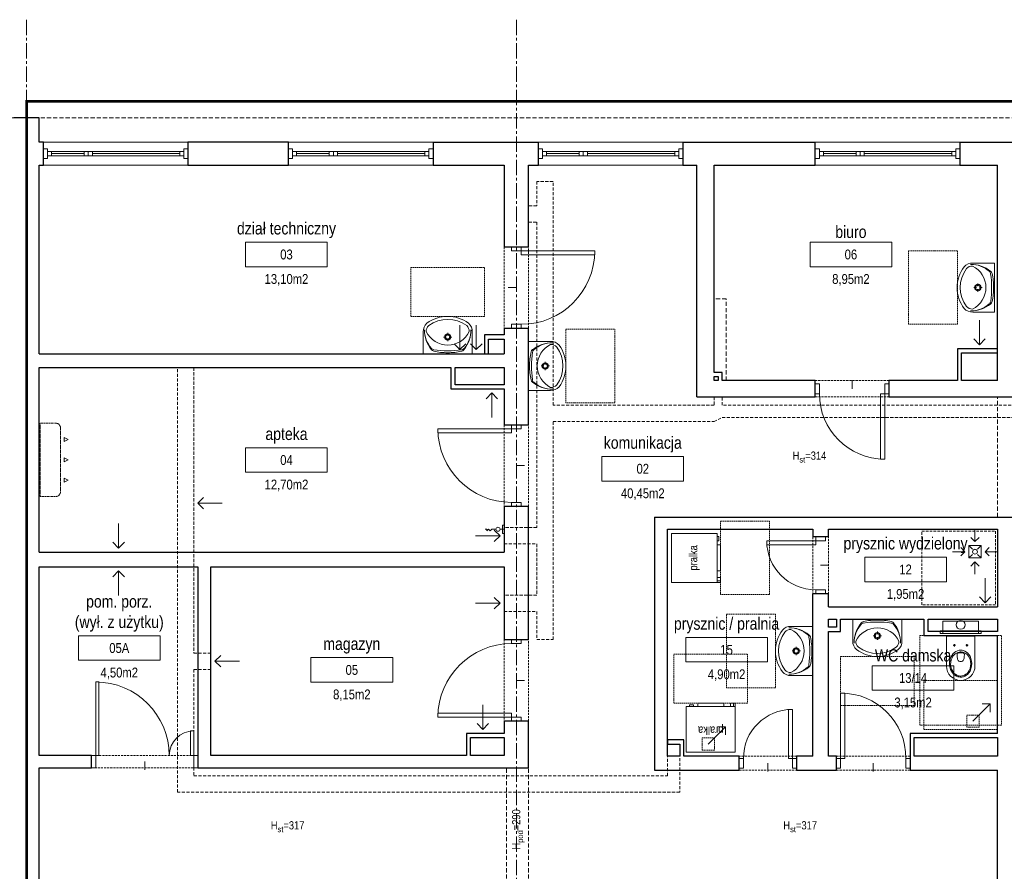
# Model space of a CAD drawing. Header units: millimetres. Extents: x 58673 to 77132, y 78327 to 116111.
# Tile 4 of 61: x 67438 to 68643, y 81088 to 82131. Entities that reach past the tile are written whole.
import ezdxf
from ezdxf.enums import TextEntityAlignment as Align

# ---------------------------------------------------------------- set-up
doc = ezdxf.new("R2010")
doc.units = ezdxf.units.MM
doc.header["$MEASUREMENT"] = 0
for name, pattern in [('_xref_ACAD-LSN_dyspozytornia_PW_rzuty_14$0$CENTER2', [28.575, 19.05, -3.175, 3.175, -3.175]), ('_xref_ACAD-LSN_dyspozytornia_PW_rzuty_14$0$DASHED', [19.05, 12.7, -6.35]), ('_xref_ACAD-LSN_dyspozytornia_PW_rzuty_14$0$HIDDEN2', [4.7625, 3.175, -1.5875])]:
    doc.linetypes.add(name, pattern=pattern)
doc.layers.get('0').update_dxf_attribs({"lineweight": 9})
doc.layers.get('Defpoints').update_dxf_attribs({"lineweight": 9})
for name, color, linetype, lineweight in [('_xref_ACAD-LSN_dyspozytornia_PW_rzuty_14$0$A drzwi płytowe', 250, 'Continuous', 9), ('_xref_ACAD-LSN_dyspozytornia_PW_rzuty_14$0$A opis', 250, 'Continuous', 13), ('_xref_ACAD-LSN_dyspozytornia_PW_rzuty_14$0$A opis pom', 250, 'Continuous', 9), ('_xref_ACAD-LSN_dyspozytornia_PW_rzuty_14$0$A opis pom pow', 250, 'Continuous', 9), ('_xref_ACAD-LSN_dyspozytornia_PW_rzuty_14$0$A opis technologia', 250, 'Continuous', 13), ('_xref_ACAD-LSN_dyspozytornia_PW_rzuty_14$0$A widok wyżej', 250, '_xref_ACAD-LSN_dyspozytornia_PW_rzuty_14$0$DASHED', 9), ('_xref_ACAD-LSN_dyspozytornia_PW_rzuty_14$0$A wyposazenie sanitarne', 250, 'Continuous', 9), ('_xref_ACAD-LSN_dyspozytornia_PW_rzuty_14$0$A zakres', 250, 'Continuous', 13), ('_xref_ACAD-LSN_dyspozytornia_PW_rzuty_14$0$A-Glaz', 250, 'Continuous', 9), ('_xref_ACAD-LSN_dyspozytornia_PW_rzuty_14$0$A-Wall', 250, 'Continuous', 25), ('_xref_ACAD-LSN_dyspozytornia_PW_rzuty_14$0$IS kanaly wentylacyjne', 250, '_xref_ACAD-LSN_dyspozytornia_PW_rzuty_14$0$DASHED', 9), ('_xref_ACAD-LSN_dyspozytornia_PW_rzuty_14$0$IS klima', 250, '_xref_ACAD-LSN_dyspozytornia_PW_rzuty_14$0$DASHED', 9), ('_xref_ACAD-LSN_dyspozytornia_PW_rzuty_14$0$IS wentylacja kratki istniejace', 250, 'Continuous', 9), ('_xref_ACAD-LSN_dyspozytornia_PW_rzuty_14$0$S-Grid-Iden', 250, '_xref_ACAD-LSN_dyspozytornia_PW_rzuty_14$0$CENTER2', 9), ('xref', 8, 'Continuous', 9)]:
    doc.layers.add(name, color=color, linetype=linetype, lineweight=lineweight)
doc.styles.add('_xref_ACAD-LSN_dyspozytornia_PW_rzuty_14$0$Standard', font='ARIALN.TTF')
doc.styles.add('_xref_ACAD-LSN_dyspozytornia_PW_rzuty_14$0$STYL ASA', font='ARIALN.TTF')

# ---------------------------------------------------------------- blocks, each defined once
blk = doc.blocks.new('_xref_ACAD-LSN_dyspozytornia_PW_rzuty_14$0$umywalka 60x45')
at = {"color": 0, "lineweight": -2, "ltscale": 0.15}
for p, q in [((-30, 0), (30, 0)), ((-30, 0), (-30, -26.7)), ((9.5, 0), (-9.5, 0)), ((30, 0), (30, -26.7)), ((-1.9, -20.4), (-5.1, -20.4)), ((0, -15.3), (0, -18.5)), ((0, -22.2), (0, -25.4)), ((5, -20.4), (1.8, -20.4))]:
    blk.add_line(p, q, dxfattribs=at)
at = {"ltscale": 0.15}
blk.add_lwpolyline([(-26.3, -27, 0.236063), (-23.2, -34.4, 0.329715), (23.2, -34.4, 0.236063), (26.3, -27, 0.623035)], format="xyb", close=True, dxfattribs=at)
blk.add_lwpolyline([(-30, -26.7, 0.239105), (-25.5, -37.3, 0.331406), (25.5, -37.3, 0.239105), (30, -26.7)], format="xyb", dxfattribs=at)
at = {"color": 0, "lineweight": -2, "ltscale": 0.15}
for radius in [3.89, 2.78]:
    blk.add_circle((0, -20.4), radius, dxfattribs=at)
for centre, radius, start, end in [((9.3, -28.7), 37.7, 140.6648, 180.9072), ((5.4, -28.9), 33.9, 138.5245, 180.6767), ((-16.2, -9.7), 5, 97.8304, 138.5245), ((-16, -7.9), 5, 102.694, 140.6648), ((-0.6, -76.3), 75.1, 89.4897, 102.694), ((0.6, -131.8), 128.2, 90.245, 97.8304), ((0.6, -76.3), 75.1, 77.2285, 90.4328), ((-0.7, -131.8), 128.2, 82.0921, 89.6775), ((16.2, -9.8), 5, 41.398, 82.0921), ((16.1, -8), 5, 39.2578, 77.2285), ((-9.3, -28.7), 37.7, 359.0153, 39.2578), ((-5.5, -28.9), 33.9, 359.2458, 41.398)]:
    blk.add_arc(centre, radius, start, end, dxfattribs=at)
at = {"layer": 'Defpoints', "linetype": '_xref_ACAD-LSN_dyspozytornia_PW_rzuty_14$0$HIDDEN2', "ltscale": 0.5}
blk.add_lwpolyline([(-45, -45.6), (45, -45.6), (45, -105.6), (-45, -105.6)], close=True, dxfattribs=at)
blk = doc.blocks.new('_xref_ACAD-LSN_dyspozytornia_PW_rzuty_14$0$miska ustepowa')
at = {"ltscale": 0.15}
for points in [[(22, 2.5), (22, 17.5), (-22, 17.5), (-22, 2.5)], [(-25, 2.5), (-25, 5.5), (25, 5.5), (25, 2.5)], [(-22, 2.5), (-22, 5.5), (-25, 5.5), (-25, 2.5)], [(22, 2.5), (22, 5.5), (25, 5.5), (25, 2.5)]]:
    blk.add_lwpolyline(points, close=True, dxfattribs=at)
blk.add_lwpolyline([(-17.5, -37.5), (-17.5, -1), (17.5, -1), (17.5, -37.5, -1)], format="xyb", close=True, dxfattribs=at)
at = {"ltscale": 0.15, "elevation": 0}
for points in [[(-9.2, -12), (-6.3, -12)], [(-7.7, -13.4), (-7.7, -10.6)], [(9.2, -12), (6.3, -12)], [(7.7, -13.4), (7.7, -10.6)]]:
    blk.add_lwpolyline(points, dxfattribs=at)
at = {"ltscale": 0.15}
for points in [[(0, -51, 0), (1.3, -50.9, 0), (3.3, -50.5, 0), (5.2, -49.7, 0), (7, -48.6, 0), (8.7, -47.3, 0), (10.1, -45.6, 0), (11.4, -43.7, 0), (12.6, -40.8, 0), (13.4, -37.7, 0), (13.7, -34.5, 0), (13.4, -31.3, 0), (12.6, -28.2, 0), (11.4, -25.3, 0), (10.1, -23.4, 0), (8.7, -21.8, 0), (7, -20.4, 0), (5.2, -19.3, 0), (3.3, -18.5, 0), (2, -18.2, 0), (0.7, -18, 0), (-0.7, -18, 0), (-2, -18.2, 0), (-4, -18.7, 0), (-5.8, -19.6, 0), (-7.6, -20.8, 0), (-9.2, -22.3, 0), (-10.6, -24, 0), (-11.7, -26, 0), (-12.9, -28.9, 0), (-13.5, -32.1, 0), (-13.7, -35.3, 0), (-13.3, -38.5, 0), (-12.4, -41.5, 0), (-11.4, -43.7, 0), (-10.1, -45.6, 0), (-8.7, -47.3, 0), (-7, -48.6, 0), (-5.2, -49.7, 0), (-3.3, -50.5, 0), (-2, -50.8, 0), (-0.7, -51, 0)], [(0, -49.7, 0), (1.2, -49.6, 0), (3, -49.3, 0), (4.7, -48.6, 0), (6.3, -47.6, 0), (7.8, -46.4, 0), (9.1, -44.9, 0), (10.2, -43.1, 0), (11.4, -40.6, 0), (12.1, -37.8, 0), (12.3, -34.9, 0), (12.1, -32, 0), (11.4, -29.3, 0), (10.2, -26.7, 0), (9.1, -25, 0), (7.8, -23.5, 0), (6.3, -22.2, 0), (4.7, -21.3, 0), (3, -20.6, 0), (1.8, -20.3, 0), (0.6, -20.2, 0), (-0.6, -20.2, 0), (-1.8, -20.3, 0), (-3.6, -20.8, 0), (-5.3, -21.6, 0), (-6.8, -22.6, 0), (-8.3, -24, 0), (-9.5, -25.5, 0), (-10.5, -27.3, 0), (-11.6, -29.9, 0), (-12.2, -32.8, 0), (-12.3, -35.7, 0), (-11.9, -38.5, 0), (-11.1, -41.2, 0), (-10.2, -43.1, 0), (-9.1, -44.9, 0), (-7.8, -46.4, 0), (-6.3, -47.6, 0), (-4.7, -48.6, 0), (-3, -49.3, 0), (-1.8, -49.6, 0), (-0.6, -49.7, 0)]]:
    blk.add_polyline3d(points, close=True, dxfattribs=at)
for points in [[(-3.8, -21.9, 0), (-4, -22, 0), (-4.1, -22.1, 0), (-4.2, -22.2, 0), (-4.3, -22.3, 0), (-4.4, -22.4, 0), (-4.4, -22.6, 0), (-4.4, -22.8, 0), (-4.5, -22.9, 0)], [(0, -32, 0), (-0.6, -32, 0), (-1.1, -31.9, 0), (-1.7, -31.6, 0), (-2.3, -31.3, 0), (-2.6, -31, 0), (-3, -30.6, 0), (-3.4, -30, 0), (-3.8, -29.2, 0), (-4.1, -27.9, 0), (-4.3, -26.7, 0), (-4.4, -25.2, 0), (-4.5, -23.9, 0), (-4.5, -22.9, 0)], [(-3.8, -21.9, 0), (-3.4, -21.7, 0), (-2.9, -21.5, 0), (-2.4, -21.4, 0), (-1.9, -21.3, 0), (-1.5, -21.2, 0), (-1, -21.1, 0), (-0.5, -21.1, 0), (0, -21.1, 0)], [(3.8, -21.9, 0), (3.4, -21.7, 0), (2.9, -21.5, 0), (2.4, -21.4, 0), (1.9, -21.3, 0), (1.5, -21.2, 0), (1, -21.1, 0), (0.5, -21.1, 0), (0, -21.1, 0)], [(0, -32, 0), (0.6, -32, 0), (1.1, -31.9, 0), (1.7, -31.6, 0), (2.3, -31.3, 0), (2.6, -31, 0), (3, -30.6, 0), (3.4, -30, 0), (3.8, -29.2, 0), (4.1, -27.9, 0), (4.3, -26.7, 0), (4.4, -25.2, 0), (4.5, -23.9, 0), (4.5, -22.9, 0)], [(3.8, -21.9, 0), (4, -22, 0), (4.1, -22.1, 0), (4.2, -22.2, 0), (4.3, -22.3, 0), (4.4, -22.4, 0), (4.4, -22.6, 0), (4.4, -22.8, 0), (4.5, -22.9, 0)]]:
    blk.add_polyline3d(points, dxfattribs=at)
for centre, radius in [((0, 13), 5.5), ((-7.7, -12, 0), 0.75), ((7.7, -12, 0), 0.75)]:
    blk.add_circle(centre, radius, dxfattribs=at)
at = {"layer": 'Defpoints', "linetype": '_xref_ACAD-LSN_dyspozytornia_PW_rzuty_14$0$HIDDEN2', "ltscale": 0.5}
for points in [[(-50, 0), (50, 0), (50, -110), (-50, -110)], [(-45, -55), (45, -55), (45, -115), (-45, -115)]]:
    blk.add_lwpolyline(points, close=True, dxfattribs=at)
blk = doc.blocks.new('_xref_ACAD-LSN_dyspozytornia_PW_rzuty_14$0$kratka podlogowa')
at = {"linetype": 'ByBlock'}
for points in [[(0, 27.5), (0, 12.5)], [(-5, 17.5), (0, 12.5), (5, 17.5)], [(-17.5, 5), (-12.5, 0), (-17.5, -5)], [(-7.5, 7.5), (-3.2, 3.2)], [(3.2, 3.2), (7.5, 7.5)], [(17.5, 5), (12.5, 0), (17.5, -5)], [(-27.5, 0), (-12.5, 0)], [(-7.5, -7.5), (-3.2, -3.2)], [(3.2, -3.2), (7.5, -7.5)], [(27.5, 0), (12.5, 0)], [(-5, -17.5), (0, -12.5), (5, -17.5)], [(0, -27.5), (0, -12.5)]]:
    blk.add_lwpolyline(points, dxfattribs=at)
blk.add_lwpolyline([(-7.5, -7.5), (-7.5, 7.5), (7.5, 7.5), (7.5, -7.5)], close=True, dxfattribs=at)
blk.add_circle((0, 0), 3, dxfattribs=at)
blk = doc.blocks.new('_xref_ACAD-LSN_dyspozytornia_PW_rzuty_14$0$pralka')
for p, q in [((-30, -4), (-30, -56)), ((30, -56), (30, -4)), ((30, -56), (30, -4)), ((-30, -56), (30, -56)), ((-28, -60), (-28, -56)), ((-24, -60), (-28, -60)), ((-24, -60), (-24, -56)), ((-16, -60), (-16, -56)), ((-16, -60), (0, -60)), ((16, -60), (0, -60)), ((16, -60), (16, -56)), ((21, -58), (21, -56)), ((26, -58), (21, -58)), ((26, -56), (26, -58))]:
    blk.add_line(p, q)
blk.add_lwpolyline([(30, 0), (-30, 0), (-30, -60), (-24, -60), (-24, -56), (-16, -56), (-16, -60), (16, -60), (16, -56), (21, -56), (21, -58), (26, -58), (26, -56), (30, -56)], close=True)
at = {"layer": 'Defpoints', "linetype": '_xref_ACAD-LSN_dyspozytornia_PW_rzuty_14$0$HIDDEN2', "ltscale": 0.5}
blk.add_lwpolyline([(-45, -60), (45, -60), (45, -120), (-45, -120)], close=True, dxfattribs=at)
at = {"insert": (0, -28), "char_height": 10, "attachment_point": 5, "style": '_xref_ACAD-LSN_dyspozytornia_PW_rzuty_14$0$STYL ASA'}
blk.add_mtext_dynamic_manual_height_columns('\\pxqc;pralka', width=136.034, gutter_width=1, heights=[0], dxfattribs=at)
blk = doc.blocks.new('_xref_ACAD-LSN_dyspozytornia_PW_rzuty_14$0$jednostka wewn klimatyzacji')
at = {"color": 0, "linetype": 'ByBlock', "lineweight": -2, "ltscale": 0.1}
for p, q in [((44.9, -1), (-44.9, -1)), ((-44.9, -1), (-44.9, -20.5)), ((44.9, -20.5), (44.9, -1)), ((-39.9, -25.9), (39.9, -25.9))]:
    blk.add_line(p, q, dxfattribs=at)
at = {"color": 0, "linetype": 'ByBlock', "lineweight": -2}
for points in [[(-22.5, -30.5), (-25, -35.5), (-27.5, -30.5)], [(2.5, -30.5), (0, -35.5), (-2.5, -30.5)], [(22.5, -30.5), (25, -35.5), (27.5, -30.5)]]:
    blk.add_lwpolyline(points, close=True, dxfattribs=at)
at = {"color": 0, "linetype": 'ByBlock', "lineweight": -2, "ltscale": 0.1}
for centre, start, end in [((-39.1, -20.2), 183.1024, 262.4924), ((39.1, -20.2), 277.5076, 356.8976)]:
    blk.add_arc(centre, 5.76, start, end, dxfattribs=at)
blk = doc.blocks.new('_xref_ACAD-LSN_dyspozytornia_PW_rzuty_14$0$zawor ze zlaczka')
at = {"color": 0, "linetype": 'ByBlock', "lineweight": -2}
for points in [[(-21, -2), (-21, 0), (-23, 0)], [(-19, 0), (-21, -2)], [(-19, 0), (-17, -2)], [(-15, 0), (-17, -2)], [(-10, 0), (-15, 0)], [(0, 0), (-5, 0)]]:
    blk.add_lwpolyline(points, dxfattribs=at)
blk.add_lwpolyline([(-2, 5), (0, 5), (0, -5), (-2, -5)], close=True, dxfattribs=at)
blk.add_circle((-7.5, 0), 2.5, dxfattribs=at)
blk = doc.blocks.new('_xref_ACAD-LSN_dyspozytornia_PW_rzuty_14$0$blok do okna')
for points in [[(28.5, 2.5), (33.5, 2.5), (33.5, -2.5), (28.5, -2.5)], [(33.5, 2.5), (38.5, 2.5), (38.5, -2.5), (33.5, -2.5)]]:
    blk.add_lwpolyline(points, close=True)
for points in [[(-78.5, 0), (28.5, 0)], [(38.5, 0), (78.5, 0)]]:
    blk.add_lwpolyline(points)
blk = doc.blocks.new('_xref_ACAD-LSN_dyspozytornia_PW_rzuty_14$0$środek')
blk.add_line((0, 0), (0, -10))
blk = doc.blocks.new('_xref_ACAD-LSN_dyspozytornia_PW_rzuty_14$0$tag wn')
blk.add_lwpolyline([(-25, -7.5), (25, -7.5), (25, 7.5), (-25, 7.5)], close=True)
at = {"style": '_xref_ACAD-LSN_dyspozytornia_PW_rzuty_14$0$STYL ASA'}
blk.add_attdef('ROOM:NO', text='', height=6, dxfattribs=at).set_placement((0, 0), align=Align.MIDDLE_CENTER)
at = {"layer": '_xref_ACAD-LSN_dyspozytornia_PW_rzuty_14$0$A opis pom pow', "style": '_xref_ACAD-LSN_dyspozytornia_PW_rzuty_14$0$STYL ASA'}
blk.add_attdef('ROOM:AREA', text='', height=6, dxfattribs=at).set_placement((0, -15), align=Align.MIDDLE_CENTER)
blk = doc.blocks.new('_xref_ACAD-LSN_dyspozytornia_PW_rzuty_14')
at = {"layer": '_xref_ACAD-LSN_dyspozytornia_PW_rzuty_14$0$A drzwi płytowe', "linetype": 'Continuous', "lineweight": 9, "ltscale": 0.2}
for points in [[(68039.7, 81848.2), (68039.7, 81853.2), (68051.7, 81853.2), (68051.7, 81848.2)], [(68039.7, 81758.2), (68039.7, 81753.2), (68051.7, 81753.2), (68051.7, 81758.2)], [(68416.7, 81685.2), (68411.7, 81685.2), (68411.7, 81673.2), (68416.7, 81673.2)], [(68496.7, 81685.2), (68501.7, 81685.2), (68501.7, 81673.2), (68496.7, 81673.2)], [(68051.7, 81630.2), (68051.7, 81635.2), (68039.7, 81635.2), (68039.7, 81630.2)], [(68051.7, 81540.2), (68051.7, 81535.2), (68039.7, 81535.2), (68039.7, 81540.2)], [(68424.2, 81493.2), (68424.2, 81498.2), (68412.2, 81498.2), (68412.2, 81493.2)], [(68424.2, 81433.2), (68424.2, 81428.2), (68412.2, 81428.2), (68412.2, 81433.2)], [(68051.7, 81367.2), (68051.7, 81372.2), (68039.7, 81372.2), (68039.7, 81367.2)], [(68051.7, 81277.2), (68051.7, 81272.2), (68039.7, 81272.2), (68039.7, 81277.2)], [(67530.7, 81215.2), (67525.7, 81215.2), (67525.7, 81230.2), (67530.7, 81230.2)], [(67650.7, 81215.2), (67655.7, 81215.2), (67655.7, 81230.2), (67650.7, 81230.2)], [(68323.7, 81214.7), (68318.7, 81214.7), (68318.7, 81226.7), (68323.7, 81226.7)], [(68383.7, 81214.7), (68388.7, 81214.7), (68388.7, 81226.7), (68383.7, 81226.7)], [(68442.7, 81214.7), (68437.7, 81214.7), (68437.7, 81226.7), (68442.7, 81226.7)], [(68522.7, 81214.7), (68527.7, 81214.7), (68527.7, 81226.7), (68522.7, 81226.7)]]:
    blk.add_lwpolyline(points, close=True, dxfattribs=at)
at = {"layer": '_xref_ACAD-LSN_dyspozytornia_PW_rzuty_14$0$A drzwi płytowe', "linetype": 'Continuous', "lineweight": 9}
for points in [[(68051.7, 81848.2), (68051.7, 81843.2), (68141.7, 81843.2), (68141.7, 81848.2)], [(68496.7, 81673.2), (68491.7, 81673.2), (68491.7, 81593.2), (68496.7, 81593.2)], [(68039.7, 81630.2), (68039.7, 81625.2), (67949.7, 81625.2), (67949.7, 81630.2)], [(68412.2, 81493.2), (68412.2, 81488.2), (68352.2, 81488.2), (68352.2, 81493.2)], [(67530.7, 81230.2), (67534.7, 81230.2), (67534.7, 81320.2), (67530.7, 81320.2)], [(68442.7, 81226.7), (68447.7, 81226.7), (68447.7, 81306.7), (68442.7, 81306.7)], [(68039.7, 81277.2), (68039.7, 81282.2), (67949.7, 81282.2), (67949.7, 81277.2)], [(68383.7, 81226.7), (68378.7, 81226.7), (68378.7, 81286.7), (68383.7, 81286.7)], [(67650.7, 81260.2), (67646.7, 81260.2), (67646.7, 81230.2), (67650.7, 81230.2)]]:
    blk.add_lwpolyline(points, close=True, dxfattribs=at)
at = {"layer": '_xref_ACAD-LSN_dyspozytornia_PW_rzuty_14$0$A drzwi płytowe', "linetype": 'Continuous', "lineweight": 9, "ltscale": 0.2}
for centre, radius, start, end in [((68051.7, 81848.2), 90, 270, 0), ((68496.7, 81673.2), 80, 180, 270), ((68039.7, 81277.2), 90, 90, 180), ((67530.7, 81230.2), 90, 0, 90), ((68442.7, 81226.7), 80, 0, 90)]:
    blk.add_arc(centre, radius, start, end, dxfattribs=at)
at = {"layer": '_xref_ACAD-LSN_dyspozytornia_PW_rzuty_14$0$A drzwi płytowe', "linetype": 'Continuous', "lineweight": 9, "ltscale": 0.2, "extrusion": (0, 0, -1)}
for centre, radius, start, end in [((-68039.7, 81630.2), 90, 270, 0), ((-68412.2, 81493.2), 60, 270, 0), ((-68383.7, 81226.7), 60, 0, 90), ((-67650.7, 81230.2), 30, 0, 90)]:
    blk.add_arc(centre, radius, start, end, dxfattribs=at)
at = {"layer": '_xref_ACAD-LSN_dyspozytornia_PW_rzuty_14$0$A widok wyżej', "linetype": '_xref_ACAD-LSN_dyspozytornia_PW_rzuty_14$0$DASHED', "lineweight": 9, "ltscale": 0.2}
for p, q in [((67643.7, 81981.2), (67466.7, 81981.2)), ((67943.7, 81981.2), (67766.7, 81981.2)), ((68249.7, 81981.2), (68072.7, 81981.2)), ((68588.7, 81981.2), (68411.7, 81981.2)), ((67466.7, 81953.2), (67643.7, 81953.2)), ((67766.7, 81953.2), (67943.7, 81953.2)), ((68072.7, 81953.2), (68249.7, 81953.2)), ((68411.7, 81953.2), (68588.7, 81953.2)), ((68030.7, 81853.2), (68030.7, 81753.2)), ((68060.7, 81753.2), (68060.7, 81853.2)), ((68501.7, 81689.2), (68411.7, 81689.2)), ((68411.7, 81669.2), (68501.7, 81669.2)), ((68030.7, 81635.2), (68030.7, 81535.2)), ((68060.7, 81535.2), (68060.7, 81635.2)), ((68408.7, 81498.2), (68408.7, 81428.2)), ((68427.7, 81428.2), (68427.7, 81498.2)), ((68030.7, 81372.2), (68030.7, 81272.2)), ((68060.7, 81272.2), (68060.7, 81372.2)), ((67655.7, 81230.2), (67525.7, 81230.2)), ((68388.7, 81229.2), (68318.7, 81229.2)), ((68527.7, 81229.2), (68437.7, 81229.2)), ((67525.7, 81215.2), (67655.7, 81215.2)), ((68318.7, 81212.2), (68388.7, 81212.2)), ((68437.7, 81212.2), (68527.7, 81212.2))]:
    blk.add_line(p, q, dxfattribs=at)
at = {"layer": '_xref_ACAD-LSN_dyspozytornia_PW_rzuty_14$0$A widok wyżej', "ltscale": 0.4}
for points in [[(65352.7, 82011.2), (72855.7, 82011.2)], [(68302.7, 81689.2), (68302.7, 81789.2), (68287.7, 81789.2)], [(68634.7, 81522.2), (68634.7, 81669.2)], [(68033.7, 81064.2), (68033.7, 81215.2)], [(68060.7, 81064.2), (68060.7, 81215.2)]]:
    blk.add_lwpolyline(points, dxfattribs=at)
at = {"layer": '_xref_ACAD-LSN_dyspozytornia_PW_rzuty_14$0$A wyposazenie sanitarne', "linetype": '_xref_ACAD-LSN_dyspozytornia_PW_rzuty_14$0$HIDDEN2'}
blk.add_lwpolyline([(68632.2, 81504.7), (68632.2, 81414.7), (68542.2, 81414.7), (68542.2, 81504.7)], close=True, dxfattribs=at)
at = {"layer": '_xref_ACAD-LSN_dyspozytornia_PW_rzuty_14$0$A zakres', "linetype": '_xref_ACAD-LSN_dyspozytornia_PW_rzuty_14$0$DASHED', "const_width": 3}
blk.add_lwpolyline([(67446.2, 82031.2), (67446.2, 80639.2), (72869.7, 80639.2), (72869.7, 82031.2)], close=True, dxfattribs=at)
at = {"layer": '_xref_ACAD-LSN_dyspozytornia_PW_rzuty_14$0$A-Glaz', "linetype": 'Continuous', "lineweight": 9}
for p, q in [((67643.7, 81981.2), (67466.7, 81981.2)), ((67943.7, 81981.2), (67766.7, 81981.2)), ((68249.7, 81981.2), (68072.7, 81981.2)), ((68588.7, 81981.2), (68411.7, 81981.2)), ((67476.7, 81964.7), (67476.7, 81969.7)), ((67633.7, 81964.7), (67633.7, 81969.7)), ((67776.7, 81964.7), (67776.7, 81969.7)), ((67933.7, 81964.7), (67933.7, 81969.7)), ((68082.7, 81964.7), (68082.7, 81969.7)), ((68239.7, 81964.7), (68239.7, 81969.7)), ((68421.7, 81964.7), (68421.7, 81969.7)), ((68578.7, 81964.7), (68578.7, 81969.7)), ((67643.7, 81953.2), (67466.7, 81953.2)), ((67943.7, 81953.2), (67766.7, 81953.2)), ((68249.7, 81953.2), (68072.7, 81953.2)), ((68588.7, 81953.2), (68411.7, 81953.2))]:
    blk.add_line(p, q, dxfattribs=at)
for points in [[(67471.7, 81973.2), (67466.7, 81973.2), (67466.7, 81961.2), (67471.7, 81961.2)], [(67638.7, 81964.7), (67638.7, 81969.7), (67471.7, 81969.7), (67471.7, 81964.7)], [(67638.7, 81973.2), (67643.7, 81973.2), (67643.7, 81961.2), (67638.7, 81961.2)], [(67771.7, 81973.2), (67766.7, 81973.2), (67766.7, 81961.2), (67771.7, 81961.2)], [(67938.7, 81964.7), (67938.7, 81969.7), (67771.7, 81969.7), (67771.7, 81964.7)], [(67938.7, 81973.2), (67943.7, 81973.2), (67943.7, 81961.2), (67938.7, 81961.2)], [(68077.7, 81973.2), (68072.7, 81973.2), (68072.7, 81961.2), (68077.7, 81961.2)], [(68244.7, 81964.7), (68244.7, 81969.7), (68077.7, 81969.7), (68077.7, 81964.7)], [(68244.7, 81973.2), (68249.7, 81973.2), (68249.7, 81961.2), (68244.7, 81961.2)], [(68416.7, 81973.2), (68411.7, 81973.2), (68411.7, 81961.2), (68416.7, 81961.2)], [(68583.7, 81964.7), (68583.7, 81969.7), (68416.7, 81969.7), (68416.7, 81964.7)], [(68583.7, 81973.2), (68588.7, 81973.2), (68588.7, 81961.2), (68583.7, 81961.2)]]:
    blk.add_lwpolyline(points, close=True, dxfattribs=at)
at = {"layer": '_xref_ACAD-LSN_dyspozytornia_PW_rzuty_14$0$A-Wall', "linetype": 'Continuous', "lineweight": 25}
for p, q in [((67461.7, 82011.2), (67430.7, 82011.2)), ((67461.7, 81981.2), (67461.7, 82011.2)), ((67466.7, 81981.2), (67461.7, 81981.2)), ((67466.7, 81953.2), (67466.7, 81981.2)), ((67766.7, 81981.2), (67643.7, 81981.2)), ((67643.7, 81981.2), (67643.7, 81953.2)), ((67766.7, 81953.2), (67766.7, 81981.2)), ((67943.7, 81981.2), (68072.7, 81981.2)), ((67943.7, 81981.2), (67943.7, 81953.2)), ((68072.7, 81953.2), (68072.7, 81981.2)), ((68249.7, 81981.2), (68411.7, 81981.2)), ((68249.7, 81981.2), (68249.7, 81953.2)), ((68411.7, 81953.2), (68411.7, 81981.2)), ((68588.7, 81981.2), (68709.7, 81981.2)), ((68588.7, 81981.2), (68588.7, 81953.2)), ((67461.7, 81953.2), (67466.7, 81953.2)), ((67461.7, 81722.2), (67461.7, 81953.2)), ((67643.7, 81953.2), (67766.7, 81953.2)), ((67943.7, 81953.2), (68030.7, 81953.2)), ((68030.7, 81953.2), (68030.7, 81853.2)), ((68060.7, 81953.2), (68072.7, 81953.2)), ((68060.7, 81853.2), (68060.7, 81953.2)), ((68249.7, 81953.2), (68266.7, 81953.2)), ((68266.7, 81669.2), (68266.7, 81953.2)), ((68287.7, 81953.2), (68411.7, 81953.2)), ((68287.7, 81699.2), (68287.7, 81953.2)), ((68588.7, 81953.2), (68634.7, 81953.2)), ((68634.7, 81689.2), (68634.7, 81953.2)), ((68030.7, 81853.2), (68060.7, 81853.2)), ((68060.7, 81753.2), (68030.7, 81753.2)), ((68030.7, 81753.2), (68030.7, 81745.2)), ((68060.7, 81635.2), (68060.7, 81753.2)), ((68030.7, 81745.2), (68006.7, 81745.2)), ((68006.7, 81745.2), (68006.7, 81722.2)), ((68011.7, 81740.2), (68030.7, 81740.2)), ((68011.7, 81722.2), (68011.7, 81740.2)), ((68030.7, 81740.2), (68030.7, 81722.2)), ((68634.7, 81728.2), (68585.7, 81728.2)), ((68585.7, 81728.2), (68585.7, 81689.2)), ((68634.7, 81723.2), (68634.7, 81728.2)), ((67461.7, 81722.2), (68030.7, 81722.2)), ((68006.7, 81722.2), (68011.7, 81722.2)), ((68590.7, 81723.2), (68634.7, 81723.2)), ((68590.7, 81689.2), (68590.7, 81723.2)), ((67461.7, 81479.2), (67461.7, 81705.2)), ((67461.7, 81705.2), (67965.7, 81705.2)), ((67965.7, 81705.2), (67965.7, 81679.2)), ((67970.7, 81705.2), (68030.7, 81705.2)), ((67970.7, 81684.2), (67970.7, 81705.2)), ((68030.7, 81705.2), (68030.7, 81684.2)), ((68297.7, 81699.2), (68287.7, 81699.2)), ((68287.7, 81689.2), (68287.7, 81694.2)), ((68287.7, 81694.2), (68292.7, 81694.2)), ((68292.7, 81694.2), (68292.7, 81689.2)), ((68297.7, 81689.2), (68297.7, 81699.2)), ((67965.7, 81679.2), (68030.7, 81679.2)), ((68030.7, 81684.2), (67970.7, 81684.2)), ((68030.7, 81679.2), (68030.7, 81635.2)), ((68292.7, 81689.2), (68287.7, 81689.2)), ((68411.7, 81689.2), (68297.7, 81689.2)), ((68411.7, 81669.2), (68411.7, 81689.2)), ((68501.7, 81689.2), (68501.7, 81669.2)), ((68585.7, 81689.2), (68501.7, 81689.2)), ((68634.7, 81689.2), (68590.7, 81689.2)), ((68266.7, 81669.2), (68411.7, 81669.2)), ((68501.7, 81669.2), (68685.7, 81669.2)), ((68030.7, 81635.2), (68060.7, 81635.2)), ((68060.7, 81535.2), (68030.7, 81535.2)), ((68030.7, 81535.2), (68030.7, 81479.2)), ((68060.7, 81372.2), (68060.7, 81535.2)), ((68214.7, 81522.2), (68704.7, 81522.2)), ((68214.7, 81522.2), (68214.7, 81212.2)), ((68230.7, 81507.2), (68408.7, 81507.2)), ((68230.7, 81229.2), (68230.7, 81507.2)), ((68408.7, 81507.2), (68408.7, 81498.2)), ((68408.7, 81498.2), (68427.7, 81498.2)), ((68427.7, 81507.2), (68634.7, 81507.2)), ((68427.7, 81498.2), (68427.7, 81507.2)), ((68634.7, 81507.2), (68634.7, 81412.2)), ((67461.7, 81479.2), (68030.7, 81479.2)), ((67461.7, 81230.2), (67461.7, 81461.2)), ((67461.7, 81461.2), (67655.7, 81461.2)), ((67655.7, 81461.2), (67655.7, 81215.2)), ((67671.7, 81230.2), (67671.7, 81461.2)), ((67671.7, 81461.2), (68030.7, 81461.2)), ((68030.7, 81461.2), (68030.7, 81372.2)), ((68427.7, 81428.2), (68408.7, 81428.2)), ((68408.7, 81229.2), (68408.7, 81428.2)), ((68427.7, 81412.2), (68427.7, 81428.2)), ((68427.7, 81412.2), (68634.7, 81412.2)), ((68427.7, 81387.2), (68427.7, 81397.2)), ((68427.7, 81397.2), (68437.7, 81397.2)), ((68437.7, 81397.2), (68437.7, 81387.2)), ((68442.7, 81397.2), (68544.7, 81397.2)), ((68442.7, 81382.2), (68442.7, 81397.2)), ((68544.7, 81397.2), (68544.7, 81377.2)), ((68549.7, 81397.2), (68634.7, 81397.2)), ((68549.7, 81382.2), (68549.7, 81397.2)), ((68634.7, 81397.2), (68634.7, 81382.2)), ((68437.7, 81387.2), (68427.7, 81387.2)), ((68427.7, 81229.2), (68427.7, 81382.2)), ((68427.7, 81382.2), (68442.7, 81382.2)), ((68634.7, 81382.2), (68549.7, 81382.2)), ((68030.7, 81372.2), (68060.7, 81372.2)), ((68544.7, 81377.2), (68634.7, 81377.2)), ((68634.7, 81257.2), (68634.7, 81377.2)), ((68060.7, 81272.2), (68030.7, 81272.2)), ((68030.7, 81272.2), (68030.7, 81257.2)), ((68060.7, 81215.2), (68060.7, 81272.2)), ((68030.7, 81257.2), (67984.7, 81257.2)), ((67984.7, 81257.2), (67984.7, 81230.2)), ((68634.7, 81257.2), (68527.7, 81257.2)), ((68527.7, 81257.2), (68527.7, 81212.2)), ((67989.7, 81252.2), (68030.7, 81252.2)), ((67989.7, 81230.2), (67989.7, 81252.2)), ((68030.7, 81252.2), (68030.7, 81230.2)), ((68250.7, 81249.2), (68230.7, 81249.2)), ((68230.7, 81249.2), (68230.7, 81244.2)), ((68250.7, 81229.2), (68250.7, 81249.2)), ((68532.7, 81252.2), (68634.7, 81252.2)), ((68532.7, 81229.2), (68532.7, 81252.2)), ((68634.7, 81252.2), (68634.7, 81229.2)), ((68230.7, 81244.2), (68245.7, 81244.2)), ((68245.7, 81244.2), (68245.7, 81229.2)), ((67525.7, 81230.2), (67461.7, 81230.2)), ((67525.7, 81215.2), (67525.7, 81230.2)), ((67984.7, 81230.2), (67671.7, 81230.2)), ((68030.7, 81230.2), (67989.7, 81230.2)), ((68245.7, 81229.2), (68230.7, 81229.2)), ((68318.7, 81229.2), (68250.7, 81229.2)), ((68318.7, 81212.2), (68318.7, 81229.2)), ((68388.7, 81229.2), (68388.7, 81212.2)), ((68408.7, 81229.2), (68388.7, 81229.2)), ((68437.7, 81229.2), (68427.7, 81229.2)), ((68437.7, 81212.2), (68437.7, 81229.2)), ((68634.7, 81229.2), (68532.7, 81229.2)), ((67461.7, 81064.2), (67461.7, 81215.2)), ((67461.7, 81215.2), (67525.7, 81215.2)), ((67655.7, 81215.2), (68060.7, 81215.2)), ((68214.7, 81212.2), (68318.7, 81212.2)), ((68388.7, 81212.2), (68437.7, 81212.2)), ((68527.7, 81212.2), (68634.7, 81212.2)), ((68634.7, 81064.2), (68634.7, 81212.2))]:
    blk.add_line(p, q, dxfattribs=at)
at = {"layer": '_xref_ACAD-LSN_dyspozytornia_PW_rzuty_14$0$IS kanaly wentylacyjne', "ltscale": 0.3}
blk.add_lwpolyline([(68668.7, 81659.2), (68297.7, 81659.2), (68297.7, 81669.2), (68287.7, 81669.2), (68287.7, 81659.2), (68090.7, 81659.2), (68090.7, 81933.2), (68070.7, 81933.2), (68070.7, 81903.4), (68060.7, 81903.4), (68060.7, 81883.4), (68070.7, 81883.4), (68070.7, 81509.2), (68030.7, 81509.2), (68030.7, 81489.2), (68070.7, 81489.2), (68070.7, 81426.7), (68030.7, 81426.7), (68030.7, 81406.7), (68070.7, 81406.7), (68070.7, 81372.2), (68090.7, 81372.2), (68090.7, 81639.2), (68287.7, 81639.2), (68297.7, 81644.2), (68668.7, 81644.2)], dxfattribs=at)
blk.add_lwpolyline([(67650.7, 81335.7), (67650.7, 81205.2), (68230.7, 81205.2), (68230.7, 81244.2), (68245.7, 81244.2), (68245.7, 81185.2), (67630.7, 81185.2), (67630.7, 81705.2), (67650.7, 81705.2), (67650.7, 81355.7), (67671.7, 81355.7), (67671.7, 81335.7)], close=True, dxfattribs=at)
at = {"layer": '_xref_ACAD-LSN_dyspozytornia_PW_rzuty_14$0$IS kanaly wentylacyjne', "linetype": 'ByBlock', "ltscale": 0.3}
for points in [[(67662.8, 81546.3), (67655.7, 81539.2), (67662.8, 81532.1)], [(67655.7, 81539.2), (67685.7, 81539.2)], [(68025.7, 81499.2), (67995.7, 81499.2)], [(68018.6, 81506.3), (68025.7, 81499.2), (68018.6, 81492.1)], [(68025.7, 81416.7), (67995.7, 81416.7)], [(68018.6, 81423.8), (68025.7, 81416.7), (68018.6, 81409.6)], [(67683.8, 81352.8), (67676.7, 81345.7), (67683.8, 81338.6)], [(67676.7, 81345.7), (67706.7, 81345.7)]]:
    blk.add_lwpolyline(points, dxfattribs=at)
at = {"layer": '_xref_ACAD-LSN_dyspozytornia_PW_rzuty_14$0$IS wentylacja kratki istniejace'}
for points in [[(68612.7, 81733.2), (68612.7, 81763.2)], [(67976.7, 81727.2), (67976.7, 81757.2)], [(67996.7, 81727.2), (67996.7, 81757.2)], [(68605.6, 81740.3), (68612.7, 81733.2), (68619.8, 81740.3)], [(67969.6, 81734.3), (67976.7, 81727.2), (67983.8, 81734.3)], [(67989.6, 81734.3), (67996.7, 81727.2), (68003.8, 81734.3)], [(68008.6, 81667.1), (68015.7, 81674.2), (68022.8, 81667.1)], [(68015.7, 81674.2), (68015.7, 81644.2)], [(67558.7, 81484.2), (67558.7, 81514.2)], [(67551.6, 81491.3), (67558.7, 81484.2), (67565.8, 81491.3)], [(67551.6, 81449.1), (67558.7, 81456.2), (67565.8, 81449.1)], [(67558.7, 81456.2), (67558.7, 81426.2)], [(68619.7, 81417.2), (68619.7, 81447.2)], [(68612.6, 81424.3), (68619.7, 81417.2), (68626.8, 81424.3)], [(68625.9, 81293.4), (68604.7, 81272.2)], [(68625.9, 81283.4), (68625.9, 81293.4), (68615.9, 81293.4)], [(68004.7, 81262.2), (68004.7, 81292.2)], [(67997.6, 81269.3), (68004.7, 81262.2), (68011.8, 81269.3)], [(68301.9, 81265.4), (68280.7, 81244.2)], [(68301.9, 81255.4), (68301.9, 81265.4), (68291.9, 81265.4)]]:
    blk.add_lwpolyline(points, dxfattribs=at)
at = {"layer": '_xref_ACAD-LSN_dyspozytornia_PW_rzuty_14$0$IS wentylacja kratki istniejace', "linetype": '_xref_ACAD-LSN_dyspozytornia_PW_rzuty_14$0$HIDDEN2', "ltscale": 0.5}
for points in [[(68597.2, 81279.7), (68612.2, 81279.7), (68612.2, 81264.7), (68597.2, 81264.7)], [(68273.2, 81251.7), (68288.2, 81251.7), (68288.2, 81236.7), (68273.2, 81236.7)]]:
    blk.add_lwpolyline(points, close=True, dxfattribs=at)
at = {"layer": '_xref_ACAD-LSN_dyspozytornia_PW_rzuty_14$0$S-Grid-Iden'}
for points in [[(67446.2, 82131.2), (67446.2, 80539.2)], [(68045.7, 82131.2), (68045.7, 80539.2)]]:
    blk.add_lwpolyline(points, dxfattribs=at)
at = {"layer": '_xref_ACAD-LSN_dyspozytornia_PW_rzuty_14$0$A drzwi płytowe', "linetype": 'Continuous', "lineweight": 9, "ltscale": 0.2}
for p, rotation in [((68045.7, 81803.2), 270), ((68456.7, 81679.2), 180), ((68045.7, 81322.2), 90)]:
    blk.add_blockref('_xref_ACAD-LSN_dyspozytornia_PW_rzuty_14$0$środek', p, dxfattribs=dict(at, rotation=rotation))
at = {"layer": '_xref_ACAD-LSN_dyspozytornia_PW_rzuty_14$0$A drzwi płytowe', "linetype": 'Continuous', "lineweight": 9, "ltscale": 0.2, "extrusion": (0, 0, -1), "zscale": -1, "rotation": 270}
for p in [(-68045.7, 81585.2), (-68418.2, 81463.2)]:
    blk.add_blockref('_xref_ACAD-LSN_dyspozytornia_PW_rzuty_14$0$środek', p, dxfattribs=at)
at = {"layer": '_xref_ACAD-LSN_dyspozytornia_PW_rzuty_14$0$A drzwi płytowe', "linetype": 'Continuous', "lineweight": 9, "ltscale": 0.2}
for p in [(67590.7, 81222.7), (68482.7, 81220.7)]:
    blk.add_blockref('_xref_ACAD-LSN_dyspozytornia_PW_rzuty_14$0$środek', p, dxfattribs=at)
at = {"layer": '_xref_ACAD-LSN_dyspozytornia_PW_rzuty_14$0$A drzwi płytowe', "linetype": 'Continuous', "lineweight": 9, "ltscale": 0.2, "extrusion": (0, 0, -1), "zscale": -1}
blk.add_blockref('_xref_ACAD-LSN_dyspozytornia_PW_rzuty_14$0$środek', (-68353.7, 81220.7), dxfattribs=at)
at = {"layer": '_xref_ACAD-LSN_dyspozytornia_PW_rzuty_14$0$A opis pom', "linetype": 'Continuous', "lineweight": 9, "xscale": 2, "yscale": 2, "zscale": 2}
for p, values in [((67764.3, 81843.7), {'ROOM:NO': '03', 'ROOM:AREA': '13,10m2'}), ((68455.3, 81843.7), {'ROOM:NO': '06', 'ROOM:AREA': '8,95m2'}), ((67764.3, 81592), {'ROOM:NO': '04', 'ROOM:AREA': '12,70m2'}), ((68200.5, 81581.3), {'ROOM:NO': '02', 'ROOM:AREA': '40,45m2'}), ((68522.2, 81458), {'ROOM:NO': '12', 'ROOM:AREA': '1,95m2'}), ((67559.6, 81361.8), {'ROOM:NO': '05A', 'ROOM:AREA': '4,50m2'}), ((68303.1, 81359.7), {'ROOM:NO': '15', 'ROOM:AREA': '4,90m2'}), ((67844.3, 81335), {'ROOM:NO': '05', 'ROOM:AREA': '8,15m2'}), ((68531.4, 81325.1), {'ROOM:NO': '13/14', 'ROOM:AREA': '3,15m2'})]:
    blk.add_blockref('_xref_ACAD-LSN_dyspozytornia_PW_rzuty_14$0$tag wn', p, dxfattribs=at).add_auto_attribs(values)
at = {"layer": '_xref_ACAD-LSN_dyspozytornia_PW_rzuty_14$0$A wyposazenie sanitarne', "xscale": -1, "rotation": 270}
blk.add_blockref('_xref_ACAD-LSN_dyspozytornia_PW_rzuty_14$0$umywalka 60x45', (68631.2, 81803.2), dxfattribs=at)
at = {"layer": '_xref_ACAD-LSN_dyspozytornia_PW_rzuty_14$0$A wyposazenie sanitarne'}
for name, p, rotation in [('_xref_ACAD-LSN_dyspozytornia_PW_rzuty_14$0$umywalka 60x45', (67961.7, 81722.2), 180), ('_xref_ACAD-LSN_dyspozytornia_PW_rzuty_14$0$umywalka 60x45', (68060.7, 81707.2), 89.99999999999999), ('_xref_ACAD-LSN_dyspozytornia_PW_rzuty_14$0$pralka', (68235.7, 81472.2), 89.99999999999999), ('_xref_ACAD-LSN_dyspozytornia_PW_rzuty_14$0$kratka podlogowa', (68607.2, 81479.7), 270), ('_xref_ACAD-LSN_dyspozytornia_PW_rzuty_14$0$umywalka 60x45', (68408.7, 81358.2), 270), ('_xref_ACAD-LSN_dyspozytornia_PW_rzuty_14$0$pralka', (68283.7, 81234.2), 180)]:
    blk.add_blockref(name, p, dxfattribs=dict(at, rotation=rotation))
for name, p in [('_xref_ACAD-LSN_dyspozytornia_PW_rzuty_14$0$zawor ze zlaczka', (68030.7, 81507.2)), ('_xref_ACAD-LSN_dyspozytornia_PW_rzuty_14$0$umywalka 60x45', (68487.7, 81397.2)), ('_xref_ACAD-LSN_dyspozytornia_PW_rzuty_14$0$miska ustepowa', (68589.7, 81377.2))]:
    blk.add_blockref(name, p, dxfattribs=at)
at = {"layer": '_xref_ACAD-LSN_dyspozytornia_PW_rzuty_14$0$A-Glaz', "linetype": 'Continuous', "lineweight": 9, "rotation": 180}
for p in [(67555.2, 81967.2), (67855.2, 81967.2), (68161.2, 81967.2), (68500.2, 81967.2)]:
    blk.add_blockref('_xref_ACAD-LSN_dyspozytornia_PW_rzuty_14$0$blok do okna', p, dxfattribs=at)
at = {"layer": '_xref_ACAD-LSN_dyspozytornia_PW_rzuty_14$0$IS klima', "rotation": 90}
blk.add_blockref('_xref_ACAD-LSN_dyspozytornia_PW_rzuty_14$0$jednostka wewn klimatyzacji', (67461.7, 81592.2), dxfattribs=at)
at = {"layer": '_xref_ACAD-LSN_dyspozytornia_PW_rzuty_14$0$A opis', "linetype": 'Continuous', "lineweight": 9, "char_height": 10, "attachment_point": 5, "style": '_xref_ACAD-LSN_dyspozytornia_PW_rzuty_14$0$Standard'}
for s, insert in [('\\A1;\\pxqc;H{\\H0.7x;\\S^ st;}=314', (68404.6, 81595.7)), ('\\A1;\\pxqc;H{\\H0.7x;\\S^ st;}=317', (67765.7, 81143)), ('\\A1;\\pxqc;H{\\H0.7x;\\S^ st;}=317', (68393.2, 81143))]:
    blk.add_mtext_dynamic_manual_height_columns(s, width=72.748, gutter_width=1, heights=[0], dxfattribs=dict(at, insert=insert))
at = {"layer": '_xref_ACAD-LSN_dyspozytornia_PW_rzuty_14$0$A opis', "linetype": 'Continuous', "lineweight": 9, "insert": (68047.2, 81139.7), "char_height": 10, "attachment_point": 5, "rotation": 90, "style": '_xref_ACAD-LSN_dyspozytornia_PW_rzuty_14$0$Standard'}
blk.add_mtext_dynamic_manual_height_columns('\\A1;\\pxqc;H{\\H0.7x;\\S^ pod;}=290', width=72.748, gutter_width=1, heights=[0], dxfattribs=at)
at = {"layer": '_xref_ACAD-LSN_dyspozytornia_PW_rzuty_14$0$A opis technologia', "char_height": 15, "attachment_point": 8, "style": '_xref_ACAD-LSN_dyspozytornia_PW_rzuty_14$0$STYL ASA'}
for s, insert in [('dział techniczny', (67764.3, 81863.7)), ('biuro', (68455.3, 81863.7)), ('apteka', (67764.3, 81612)), ('komunikacja', (68200.5, 81601.3)), ('prysznic wydzielony', (68522.2, 81478)), ('pom. porz.\\P(wył. z użytku)', (67559.6, 81381.8)), ('prysznic / pralnia', (68303.1, 81379.7)), ('magazyn', (67844.3, 81355)), ('WC damska', (68531.4, 81345.1))]:
    blk.add_mtext_dynamic_manual_height_columns(s, width=187.649, gutter_width=1, heights=[0], dxfattribs=dict(at, insert=insert))

msp = doc.modelspace()

# ---------------------------------------------------------------- block references
at = {"layer": 'xref'}
msp.add_blockref('_xref_ACAD-LSN_dyspozytornia_PW_rzuty_14', (0, 0), dxfattribs=at)

doc.saveas('drawing.dxf')
